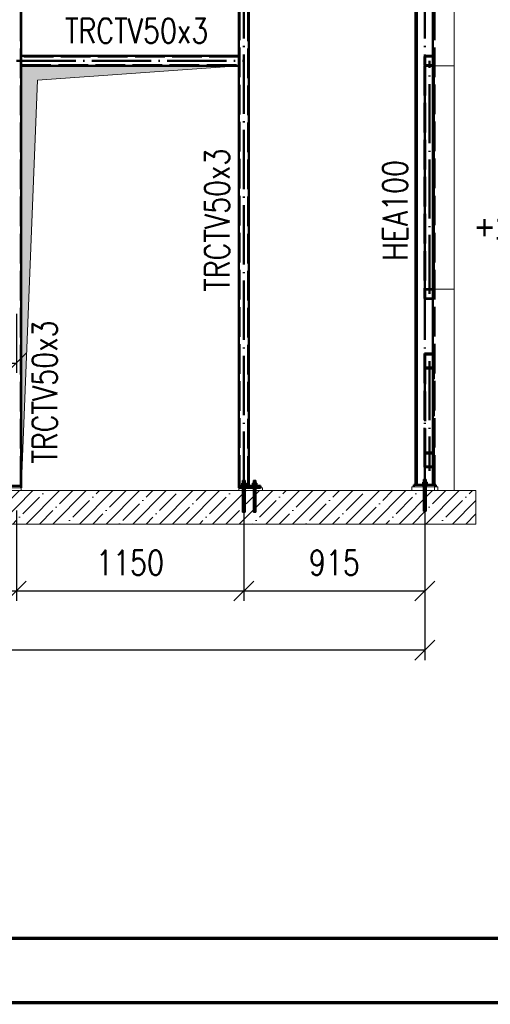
# Paper-space layout 'Layout1' of a CAD drawing. Extents: x -2 to 935, y -36 to 422.
# Tile 5 of 63: x 201 to 248, y 0 to 99. Entities that reach past the tile are written whole.
import ezdxf
from ezdxf.enums import TextEntityAlignment as Align

# ---------------------------------------------------------------- set-up
doc = ezdxf.new("R2010")
doc.units = 0
doc.linetypes.add('ACAD_ISO02W100', pattern=[15, 12, -3])
doc.linetypes.add('ACAD_ISO04W100', pattern=[30.5, 24, -3, 0.5, -3])
doc.layers.get('0').update_dxf_attribs({"linetype": 'CONTINUOUS'})
doc.layers.get('DEFPOINTS').update_dxf_attribs({"color": 132, "linetype": 'CONTINUOUS'})
doc.layers.add('RAMECEK_HP', color=251, linetype='CONTINUOUS')
for name, color, linetype, lineweight in [('SS_KOTVY', 2, 'CONTINUOUS', 35), ('SS_KOTY', 3, 'CONTINUOUS', 25), ('SS_KOTY-VYSKOVA', 140, 'CONTINUOUS', 25), ('SS_OPLASTENI-PANEL', 9, 'CONTINUOUS', 13), ('SS_PODKLADY', 9, 'CONTINUOUS', 13), ('SS_PODLITÍ', 9, 'CONTINUOUS', 13), ('SS_POPIS_PROFILU', 13, 'CONTINUOUS', 25), ('SS_SLOUPY', 143, 'CONTINUOUS', 50), ('SS_ZTUŽENÍ', 81, 'CONTINUOUS', 50)]:
    doc.layers.add(name, color=color, linetype=linetype, lineweight=lineweight)
doc.styles.add('ROMANS', font='romans.shx', dxfattribs={"width": 0.8})
doc.styles.add('romans.shx', font='romans.shx', dxfattribs={"height": 5})
doc.dimstyles.new('A-1_(2.5)_50AS', dxfattribs={"dimtxt": 2.5, "dimasz": 2, "dimexe": 1, "dimexo": 2, "dimgap": 0, "dimtad": 0, "dimdec": 1, "dimlfac": 50, "dimrnd": 1, "dimtxsty": 'ROMANS', "dimblk1": 'OBLIQUE', "dimblk2": 'OBLIQUE', "dimsah": 1, "dimcen": 2, "dimclrd": 256, "dimclre": 256, "dimclrt": 256, "dimadec": 1, "dimazin": 2, "dimtfac": 0.714286, "dimtdec": 1, "dimtmove": 0, "dimatfit": 3, "dimldrblk": 'OPEN', "dimfxl": 1, "dimtvp": 1.142857, "dimtfill": 1, "dimtolj": 1, "dimlwd": -1, "dimlwe": -1, "dimarcsym": 0})

# ---------------------------------------------------------------- blocks, each defined once
blk = doc.blocks.new('*U6')
at = {"layer": 'RAMECEK_HP', "lineweight": 35, "const_width": 0.35}
for points in [[(0, 420), (0, 0), (743, 0), (743, 420)], [(6.5, 413.5), (6.5, 6.5), (736.5, 6.5), (736.5, 413.5)]]:
    blk.add_lwpolyline(points, close=True, dxfattribs=at)
at = {"layer": 'DEFPOINTS', "style": 'ROMANS', "width": 0.8}
blk.add_attdef('TISK', text='', height=10, dxfattribs=at).set_placement((743, -33), align=Align.RIGHT)
blk = doc.blocks.new('_Oblique')
at = {"color": 0, "linetype": 'ByBlock', "lineweight": -2}
blk.add_line((-0.5, -0.5), (0.5, 0.5), dxfattribs=at)
blk = doc.blocks.new('*D103')
at = {"layer": 'DEFPOINTS', "color": 0, "transparency": 16777216}
for p in [(144.564, 51.807), (200.464, 51.807), (200.464, 41.659)]:
    blk.add_point(p, dxfattribs=at)
at = {"layer": 'SS_KOTY', "transparency": 16777216}
for p, q in [((144.564, 49.807), (144.564, 40.659)), ((200.464, 49.807), (200.464, 40.659)), ((144.564, 41.659), (200.464, 41.659))]:
    blk.add_line(p, q, dxfattribs=at)
at = {"layer": 'SS_KOTY', "transparency": 16777216, "xscale": 2, "yscale": 2, "zscale": 2, "rotation": 180}
blk.add_blockref('_Oblique', (144.564, 41.659), dxfattribs=at)
at = {"layer": 'SS_KOTY', "transparency": 16777216, "xscale": 2, "yscale": 2, "zscale": 2}
blk.add_blockref('_Oblique', (200.464, 41.659), dxfattribs=at)
at = {"layer": 'SS_KOTY', "transparency": 16777216, "insert": (172.514, 44.516), "char_height": 2.5, "attachment_point": 5, "style": 'ROMANS', "bg_fill": 3, "box_fill_scale": 1.1, "bg_fill_color": 256, "bg_fill_true_color": 13158600, "bg_fill_transparency": 0}
blk.add_mtext('\\A1;2795', dxfattribs=at)
blk = doc.blocks.new('_OPEN')
at = {"color": 0, "linetype": 'ByBlock'}
for p, q in [((-1, 0.167), (0, 0)), ((0, 0), (-1, -0.167)), ((0, 0), (-1, 0))]:
    blk.add_line(p, q, dxfattribs=at)
blk = doc.blocks.new('*D104')
at = {"layer": 'DEFPOINTS', "color": 0, "transparency": 16777216}
for p in [(200.464, 51.807), (223.464, 51.807, -15699.1), (223.464, 41.659)]:
    blk.add_point(p, dxfattribs=at)
at = {"layer": 'SS_KOTY', "transparency": 16777216}
for p, q in [((200.464, 49.807), (200.464, 40.659)), ((223.464, 49.807), (223.464, 40.659)), ((200.464, 41.659), (223.464, 41.659))]:
    blk.add_line(p, q, dxfattribs=at)
at = {"layer": 'SS_KOTY', "transparency": 16777216, "xscale": 2, "yscale": 2, "zscale": 2, "rotation": 180}
blk.add_blockref('_Oblique', (200.464, 41.659), dxfattribs=at)
at = {"layer": 'SS_KOTY', "transparency": 16777216, "xscale": 2, "yscale": 2, "zscale": 2}
blk.add_blockref('_Oblique', (223.464, 41.659), dxfattribs=at)
at = {"layer": 'SS_KOTY', "transparency": 16777216, "insert": (211.964, 44.516), "char_height": 2.5, "attachment_point": 5, "style": 'ROMANS', "bg_fill": 3, "box_fill_scale": 1.1, "bg_fill_color": 256, "bg_fill_true_color": 13158600, "bg_fill_transparency": 0}
blk.add_mtext('\\A1;1150', dxfattribs=at)
blk = doc.blocks.new('*D105')
at = {"layer": 'DEFPOINTS', "color": 0, "transparency": 16777216}
for p in [(223.464, 51.807, -15699.1), (241.764, 51.807), (241.764, 41.659)]:
    blk.add_point(p, dxfattribs=at)
at = {"layer": 'SS_KOTY', "transparency": 16777216}
for p, q in [((223.464, 49.807), (223.464, 40.659)), ((241.764, 49.807), (241.764, 40.659)), ((223.464, 41.659), (241.764, 41.659))]:
    blk.add_line(p, q, dxfattribs=at)
at = {"layer": 'SS_KOTY', "transparency": 16777216, "xscale": 2, "yscale": 2, "zscale": 2, "rotation": 180}
blk.add_blockref('_Oblique', (223.464, 41.659), dxfattribs=at)
at = {"layer": 'SS_KOTY', "transparency": 16777216, "xscale": 2, "yscale": 2, "zscale": 2}
blk.add_blockref('_Oblique', (241.764, 41.659), dxfattribs=at)
at = {"layer": 'SS_KOTY', "transparency": 16777216, "insert": (232.614, 44.516), "char_height": 2.5, "attachment_point": 5, "style": 'ROMANS', "bg_fill": 3, "box_fill_scale": 1.1, "bg_fill_color": 256, "bg_fill_true_color": 13158600, "bg_fill_transparency": 0}
blk.add_mtext('\\A1;915', dxfattribs=at)
blk = doc.blocks.new('*D106')
at = {"layer": 'DEFPOINTS', "color": 0, "transparency": 16777216}
for p in [(144.564, 51.807, -15699.6), (241.764, 51.807), (144.564, 35.659)]:
    blk.add_point(p, dxfattribs=at)
at = {"layer": 'SS_KOTY', "transparency": 16777216}
for p, q in [((144.564, 49.807), (144.564, 34.659)), ((241.764, 49.807), (241.764, 34.659)), ((241.764, 35.659), (144.564, 35.659))]:
    blk.add_line(p, q, dxfattribs=at)
at = {"layer": 'SS_KOTY', "transparency": 16777216, "xscale": 2, "yscale": 2, "zscale": 2, "rotation": 180}
blk.add_blockref('_Oblique', (144.564, 35.659), dxfattribs=at)
at = {"layer": 'SS_KOTY', "transparency": 16777216, "xscale": 2, "yscale": 2, "zscale": 2}
blk.add_blockref('_Oblique', (241.764, 35.659), dxfattribs=at)
at = {"layer": 'SS_KOTY', "transparency": 16777216, "insert": (193.164, 38.516), "char_height": 2.5, "attachment_point": 5, "style": 'ROMANS', "bg_fill": 3, "box_fill_scale": 1.1, "bg_fill_color": 256, "bg_fill_true_color": 13158600, "bg_fill_transparency": 0}
blk.add_mtext('\\A1;4860', dxfattribs=at)
blk = doc.blocks.new('*D117')
at = {"layer": 'DEFPOINTS', "color": 0, "transparency": 16777216}
for p in [(190.564, 71.707), (200.464, 71.707), (200.464, 64.718)]:
    blk.add_point(p, dxfattribs=at)
at = {"layer": 'SS_KOTY', "transparency": 16777216}
for p, q in [((190.564, 69.707), (190.564, 63.718)), ((200.464, 69.707), (200.464, 63.718)), ((190.564, 64.718), (200.464, 64.718))]:
    blk.add_line(p, q, dxfattribs=at)
at = {"layer": 'SS_KOTY', "transparency": 16777216, "xscale": 2, "yscale": 2, "zscale": 2, "rotation": 180}
blk.add_blockref('_Oblique', (190.564, 64.718), dxfattribs=at)
at = {"layer": 'SS_KOTY', "transparency": 16777216, "xscale": 2, "yscale": 2, "zscale": 2}
blk.add_blockref('_Oblique', (200.464, 64.718), dxfattribs=at)
at = {"layer": 'SS_KOTY', "transparency": 16777216, "insert": (195.514, 67.575), "char_height": 2.5, "attachment_point": 5, "style": 'ROMANS', "bg_fill": 3, "box_fill_scale": 1.1, "bg_fill_color": 256, "bg_fill_true_color": 13158600, "bg_fill_transparency": 0}
blk.add_mtext('\\A1;495', dxfattribs=at)

psp = doc.layouts.get("Layout1")

# ---------------------------------------------------------------- linework, layer by layer
at = {"layer": 'SS_KOTVY', "color": 3, "linetype": 'ACAD_ISO02W100', "ltscale": 0.25}
for p, q in [((223.3536, 52.827), (223.3445, 52.827)), ((223.3445, 52.827), (223.3445, 52.557)), ((223.3796, 52.827), (223.3536, 52.827)), ((223.4185, 52.827), (223.3796, 52.827)), ((223.4645, 52.827), (223.4185, 52.827)), ((223.5104, 52.827), (223.4645, 52.827)), ((223.5493, 52.827), (223.5104, 52.827)), ((223.5753, 52.827), (223.5493, 52.827)), ((223.5845, 52.827), (223.5753, 52.827)), ((223.5845, 52.557), (223.5845, 52.827)), ((223.2245, 52.357), (223.2291, 52.357)), ((223.2245, 52.357), (223.2245, 52.307)), ((223.2291, 52.357), (223.2427, 52.357)), ((223.2427, 52.357), (223.2455, 52.357)), ((223.355, 52.557), (223.2455, 52.557)), ((223.2455, 52.557), (223.2455, 52.357)), ((223.2455, 52.357), (223.2947, 52.357)), ((223.2947, 52.357), (223.3311, 52.357)), ((223.3311, 52.357), (223.3726, 52.357)), ((223.574, 52.557), (223.355, 52.557)), ((223.355, 52.557), (223.355, 52.357)), ((223.3726, 52.357), (223.4176, 52.357)), ((223.4176, 52.357), (223.4645, 52.357)), ((223.4645, 52.357), (223.5113, 52.357)), ((223.5113, 52.357), (223.5563, 52.357)), ((223.5563, 52.357), (223.5978, 52.357)), ((223.6835, 52.557), (223.574, 52.557)), ((223.574, 52.557), (223.574, 52.357)), ((223.5978, 52.357), (223.6342, 52.357)), ((223.6342, 52.357), (223.6835, 52.357)), ((223.6835, 52.357), (223.6835, 52.557)), ((223.6835, 52.357), (223.6862, 52.357)), ((223.6862, 52.357), (223.6998, 52.357)), ((223.6998, 52.357), (223.7045, 52.357)), ((223.7045, 52.307), (223.7045, 52.357))]:
    psp.add_line(p, q, dxfattribs=at)
at = {"layer": 'SS_KOTVY', "color": 1, "linetype": 'Continuous', "ltscale": 0.25}
for p, q in [((224.4536, 52.827), (224.4445, 52.827)), ((224.4445, 52.827), (224.4445, 52.557)), ((224.4796, 52.827), (224.4536, 52.827)), ((224.5185, 52.827), (224.4796, 52.827)), ((224.5645, 52.827), (224.5185, 52.827)), ((224.6104, 52.827), (224.5645, 52.827)), ((224.6493, 52.827), (224.6104, 52.827)), ((224.6753, 52.827), (224.6493, 52.827)), ((224.6845, 52.827), (224.6753, 52.827)), ((224.6845, 52.557), (224.6845, 52.827)), ((241.6536, 52.927), (241.6445, 52.927)), ((241.6445, 52.927), (241.6445, 52.657)), ((241.6796, 52.927), (241.6536, 52.927)), ((241.7185, 52.927), (241.6796, 52.927)), ((241.7645, 52.927), (241.7185, 52.927)), ((241.8104, 52.927), (241.7645, 52.927)), ((241.8493, 52.927), (241.8104, 52.927)), ((241.8753, 52.927), (241.8493, 52.927)), ((241.8845, 52.927), (241.8753, 52.927)), ((241.8845, 52.657), (241.8845, 52.927)), ((224.3245, 52.357), (224.3291, 52.357)), ((224.3245, 52.357), (224.3245, 52.307)), ((224.3291, 52.357), (224.3427, 52.357)), ((224.3427, 52.357), (224.3649, 52.357)), ((224.455, 52.557), (224.3455, 52.557)), ((224.3455, 52.557), (224.3455, 52.357)), ((224.3649, 52.357), (224.3947, 52.357)), ((224.3947, 52.357), (224.4311, 52.357)), ((224.4311, 52.357), (224.4726, 52.357)), ((224.674, 52.557), (224.455, 52.557)), ((224.455, 52.557), (224.455, 52.357)), ((224.4726, 52.357), (224.5176, 52.357)), ((224.5176, 52.357), (224.5645, 52.357)), ((224.5645, 52.357), (224.6113, 52.357)), ((224.6113, 52.357), (224.6563, 52.357)), ((224.6563, 52.357), (224.6978, 52.357)), ((224.7835, 52.557), (224.674, 52.557)), ((224.674, 52.557), (224.674, 52.357)), ((224.6978, 52.357), (224.7342, 52.357)), ((224.7342, 52.357), (224.764, 52.357)), ((224.764, 52.357), (224.7862, 52.357)), ((224.7835, 52.357), (224.7835, 52.557)), ((224.7862, 52.357), (224.7998, 52.357)), ((224.7998, 52.357), (224.8045, 52.357)), ((224.8045, 52.307), (224.8045, 52.357)), ((241.5245, 52.457), (241.5291, 52.457)), ((241.5245, 52.457), (241.5245, 52.407)), ((241.5291, 52.457), (241.5427, 52.457)), ((241.5427, 52.457), (241.5649, 52.457)), ((241.655, 52.657), (241.5455, 52.657)), ((241.5455, 52.657), (241.5455, 52.457)), ((241.5649, 52.457), (241.5947, 52.457)), ((241.5947, 52.457), (241.6311, 52.457)), ((241.6311, 52.457), (241.6726, 52.457)), ((241.874, 52.657), (241.655, 52.657)), ((241.655, 52.657), (241.655, 52.457)), ((241.6726, 52.457), (241.7176, 52.457)), ((241.7176, 52.457), (241.7645, 52.457)), ((241.7645, 52.457), (241.8113, 52.457)), ((241.8113, 52.457), (241.8563, 52.457)), ((241.8563, 52.457), (241.8978, 52.457)), ((241.9835, 52.657), (241.874, 52.657)), ((241.874, 52.657), (241.874, 52.457)), ((241.8978, 52.457), (241.9342, 52.457)), ((241.9342, 52.457), (241.964, 52.457)), ((241.964, 52.457), (241.9862, 52.457)), ((241.9835, 52.457), (241.9835, 52.657)), ((241.9862, 52.457), (241.9998, 52.457)), ((241.9998, 52.457), (242.0045, 52.457)), ((242.0045, 52.407), (242.0045, 52.457))]:
    psp.add_line(p, q, dxfattribs=at)
at = {"layer": 'SS_KOTVY', "color": 7, "linetype": 'ACAD_ISO04W100', "ltscale": 0.25}
for p, q in [((223.7045, 52.507), (223.2245, 52.507)), ((223.4645, 52.507), (223.4645, 52.507)), ((224.8045, 52.507), (224.3245, 52.507)), ((224.5645, 52.507), (224.5645, 52.507)), ((242.0045, 52.607), (241.5245, 52.607)), ((242.0045, 52.607), (241.5245, 52.607)), ((241.7645, 52.607), (241.7645, 52.607)), ((241.7645, 52.607), (241.7645, 52.607))]:
    psp.add_line(p, q, dxfattribs=at)
at = {"layer": 'SS_OPLASTENI-PANEL', "color": 9, "linetype": 'Continuous', "ltscale": 0.25}
psp.add_line((244.7245, 51.807), (244.7245, 109.807), dxfattribs=at)
at = {"layer": 'SS_OPLASTENI-PANEL', "color": 9, "linetype": 'ACAD_ISO02W100', "ltscale": 0.25}
for p, q in [((242.7245, 94.807), (244.7245, 94.807)), ((244.7245, 72.207), (242.7245, 72.207))]:
    psp.add_line(p, q, dxfattribs=at)
at = {"layer": 'SS_PODKLADY', "ltscale": 0.25}
psp.add_line((246.9354, 48.4264), (246.9354, 51.807), dxfattribs=at)
at = {"layer": 'SS_SLOUPY', "color": 1, "linetype": 'Continuous', "ltscale": 0.25}
for p, q in [((240.8045, 109.807), (240.8045, 52.407)), ((240.9645, 52.407), (240.9645, 109.807)), ((242.5645, 109.807), (242.5645, 52.407)), ((240.6645, 52.407), (242.7245, 52.407))]:
    psp.add_line(p, q, dxfattribs=at)
at = {"layer": 'SS_SLOUPY', "color": 3, "linetype": 'ACAD_ISO02W100', "ltscale": 0.25}
for q in [(242.7245, 109.807), (242.8645, 52.407)]:
    psp.add_line((242.7245, 52.407), q, dxfattribs=at)
at = {"layer": 'SS_ZTUŽENÍ', "color": 1, "linetype": 'Continuous', "ltscale": 0.25}
for p, q in [((222.9645, 107.887), (222.9645, 95.807)), ((223.9645, 52.307), (223.9645, 107.887)), ((222.9644, 95.807), (200.9645, 95.807)), ((222.9645, 95.807), (222.9645, 94.807)), ((200.9645, 94.807), (222.9644, 94.807)), ((222.9645, 94.807), (222.9645, 52.307)), ((199.9645, 52.307), (200.9645, 52.307)), ((222.9645, 52.307), (223.4645, 52.307)), ((223.4645, 52.307), (223.9645, 52.307)), ((223.9645, 52.307), (225.1645, 52.307))]:
    psp.add_line(p, q, dxfattribs=at)
at = {"layer": 'SS_ZTUŽENÍ', "color": 3, "linetype": 'ACAD_ISO02W100', "ltscale": 0.25}
for p, q in [((223.0245, 107.887), (223.0245, 52.307)), ((223.9045, 52.307), (223.9045, 107.887)), ((222.9644, 95.747), (200.9645, 95.747)), ((241.7245, 95.687), (241.7245, 94.927)), ((241.7845, 95.687), (241.7845, 94.927)), ((242.6045, 95.807), (241.8445, 95.807)), ((242.6045, 95.747), (241.8445, 95.747)), ((242.6645, 94.927), (242.6645, 95.687)), ((200.9645, 94.867), (222.9644, 94.867)), ((241.7245, 94.807), (241.8445, 94.807)), ((241.7245, 94.807), (241.7245, 72.207)), ((241.7845, 94.807), (241.7845, 72.207)), ((241.8445, 94.867), (242.6045, 94.867)), ((241.8445, 94.807), (242.6045, 94.807)), ((242.6045, 94.807), (242.7245, 94.807)), ((242.6645, 72.207), (242.6645, 94.807)), ((241.8445, 72.207), (241.7245, 72.207)), ((241.7245, 72.087), (241.7245, 71.327)), ((241.7845, 72.087), (241.7845, 71.327)), ((242.6045, 72.207), (241.8445, 72.207)), ((242.6045, 72.147), (241.8445, 72.147)), ((242.7245, 72.207), (242.6045, 72.207)), ((242.6645, 71.327), (242.6645, 72.087)), ((241.8445, 71.267), (242.6045, 71.267)), ((241.8445, 71.207), (242.6045, 71.207)), ((242.7245, 65.6727), (241.7245, 65.6727)), ((241.7245, 65.6727), (241.7245, 55.6665)), ((242.6645, 65.583), (241.7845, 65.583)), ((241.7845, 65.583), (241.7845, 55.5768)), ((242.6645, 55.5768), (242.6645, 65.583)), ((242.7245, 64.1773), (241.7245, 64.1773)), ((242.6645, 64.2671), (241.7845, 64.2671)), ((241.7245, 55.6665), (242.7245, 55.6665)), ((241.7245, 55.6665), (241.7245, 54.2609)), ((241.7845, 55.5768), (242.6645, 55.5768)), ((241.7845, 55.5768), (241.7845, 54.2609)), ((242.6645, 54.2609), (242.6645, 55.5768)), ((241.7245, 54.2609), (241.7245, 54.1711)), ((241.7245, 54.1711), (242.7245, 54.1711)), ((241.7845, 54.2609), (242.6645, 54.2609))]:
    psp.add_line(p, q, dxfattribs=at)
at = {"layer": 'SS_ZTUŽENÍ', "color": 7, "linetype": 'ACAD_ISO04W100', "ltscale": 0.25}
for p, q in [((200.4645, 95.307), (223.4645, 95.307)), ((242.2245, 95.307), (242.2245, 95.307)), ((242.2245, 71.707), (242.2245, 95.307)), ((242.2245, 71.707), (242.2245, 71.707)), ((242.2245, 64.925), (242.2245, 53.807))]:
    psp.add_line(p, q, dxfattribs=at)
at = {"layer": 'SS_ZTUŽENÍ', "color": 3, "linetype": 'ACAD_ISO02W100', "ltscale": 0.25}
for centre, start, end in [((241.8445, 95.687), 90, 180), ((242.6045, 95.687), 0, 90), ((241.8445, 94.927), 180, 270), ((242.6045, 94.927), 270, 0), ((241.8445, 72.087), 90, 180), ((242.6045, 72.087), 0, 90), ((241.8445, 71.327), 180, 270), ((242.6045, 71.327), 270, 0)]:
    psp.add_arc(centre, 0.12, start, end, dxfattribs=at)
at = {"layer": 'SS_ZTUŽENÍ', "color": 3, "linetype": 'ACAD_ISO02W100', "ltscale": 0.25, "extrusion": (1.21254e-12, -5.01994e-13, -1)}
psp.add_arc((-241.8445, 95.687), 0.06, 0, 90, dxfattribs=at)
at = {"layer": 'SS_ZTUŽENÍ', "color": 3, "linetype": 'ACAD_ISO02W100', "ltscale": 0.25, "extrusion": (-1.25587e-12, -3.03134e-12, -1)}
psp.add_arc((-242.6045, 95.687), 0.06, 90, 180, dxfattribs=at)
at = {"layer": 'SS_ZTUŽENÍ', "color": 3, "linetype": 'ACAD_ISO02W100', "ltscale": 0.25, "extrusion": (1.21254e-12, 5.02606e-13, -1)}
psp.add_arc((-241.8445, 94.927), 0.06, 270, 0, dxfattribs=at)
at = {"layer": 'SS_ZTUŽENÍ', "color": 3, "linetype": 'ACAD_ISO02W100', "ltscale": 0.25, "extrusion": (-1.25587e-12, 3.03196e-12, -1)}
psp.add_arc((-242.6045, 94.927), 0.06, 180, 270, dxfattribs=at)
at = {"layer": 'SS_ZTUŽENÍ', "color": 3, "linetype": 'ACAD_ISO02W100', "ltscale": 0.25, "extrusion": (3.63786e-12, -1.50659e-12, -1)}
psp.add_arc((-241.8445, 72.087), 0.06, 0, 90, dxfattribs=at)
at = {"layer": 'SS_ZTUŽENÍ', "color": 3, "linetype": 'ACAD_ISO02W100', "ltscale": 0.25, "extrusion": (-1.50702e-12, -3.63767e-12, -1)}
psp.add_arc((-242.6045, 72.087), 0.06, 90, 180, dxfattribs=at)
at = {"layer": 'SS_ZTUŽENÍ', "color": 3, "linetype": 'ACAD_ISO02W100', "ltscale": 0.25, "extrusion": (3.63786e-12, 1.50721e-12, -1)}
psp.add_arc((-241.8445, 71.327), 0.06, 270, 0, dxfattribs=at)
at = {"layer": 'SS_ZTUŽENÍ', "color": 3, "linetype": 'ACAD_ISO02W100', "ltscale": 0.25, "extrusion": (-1.50702e-12, 3.63828e-12, -1)}
psp.add_arc((-242.6045, 71.327), 0.06, 180, 270, dxfattribs=at)

# ---------------------------------------------------------------- block references
at = {"layer": 'RAMECEK_HP'}
psp.add_blockref('*U6', (0, 0), dxfattribs=at)

# ---------------------------------------------------------------- texts
at = {"layer": 'SS_KOTY-VYSKOVA'}
psp.add_text('+1.020', height=2.5, dxfattribs=at).set_placement((246.8276, 77.207))
at = {"layer": 'SS_POPIS_PROFILU', "color": 13, "style": 'romans.shx', "width": 0.8}
psp.add_text('TRCTV50x3', height=2.5, dxfattribs=at).set_placement((205.3821, 97.1027))
for s, p in [('TRCTV50x3', (222.0151, 71.9337)), ('HEA100', (240.0062, 75.0632)), ('TRCTV50x3', (204.5811, 54.5369))]:
    psp.add_text(s, height=2.5, rotation=90, dxfattribs=at).set_placement(p)

# ---------------------------------------------------------------- next in the draw order: dimensions: what is measured, and where the dimension line sits
at = {"layer": 'SS_KOTY'}
dim = psp.add_linear_dim(base=(200.4645, 64.7183), p1=(190.5645, 71.707), p2=(200.4645, 71.707), dimstyle='A-1_(2.5)_50AS', override={"dimtmove": 1}, dxfattribs=at)
dim.commit()
dim.dimension.update_dxf_attribs({"geometry": '*D117', "text_midpoint": (195.5145, 67.5754)})
dim = psp.add_linear_dim(base=(200.4645, 41.6587), p1=(144.5645, 51.807), p2=(200.4645, 51.807), dimstyle='A-1_(2.5)_50AS', dxfattribs=at)
dim.commit()
dim.dimension.update_dxf_attribs({"geometry": '*D103', "text_midpoint": (172.5145, 44.5159)})

# ---------------------------------------------------------------- next in the draw order: linework, layer by layer
at = {"layer": 'SS_ZTUŽENÍ', "color": 3, "linetype": 'ACAD_ISO02W100', "ltscale": 0.25}
psp.add_line((200.9045, 52.307), (200.9045, 107.887), dxfattribs=at)
at = {"layer": 'SS_ZTUŽENÍ', "color": 1, "linetype": 'Continuous', "ltscale": 0.25}
psp.add_line((200.9645, 52.307), (200.9645, 107.887), dxfattribs=at)

# ---------------------------------------------------------------- next in the draw order: dimensions: what is measured, and where the dimension line sits
at = {"layer": 'SS_KOTY'}
dim = psp.add_linear_dim(base=(223.4645, 41.6587), p1=(200.4645, 51.807), p2=(223.4645, 51.807, -15699.1), dimstyle='A-1_(2.5)_50AS', override={"dimtmove": 1}, dxfattribs=at)
dim.commit()
dim.dimension.update_dxf_attribs({"geometry": '*D104', "text_midpoint": (211.9645, 44.5159)})

# ---------------------------------------------------------------- next in the draw order: dimensions: what is measured, and where the dimension line sits
dim = psp.add_linear_dim(base=(241.7645, 41.6587), p1=(223.4645, 51.807, -15699.1), p2=(241.7645, 51.807), dimstyle='A-1_(2.5)_50AS', override={"dimtmove": 1}, dxfattribs=at)
dim.commit()
dim.dimension.update_dxf_attribs({"geometry": '*D105', "text_midpoint": (232.6145, 44.5159)})

# ---------------------------------------------------------------- next in the draw order: dimensions: what is measured, and where the dimension line sits
dim = psp.add_linear_dim(base=(144.5645, 35.6587), p1=(241.7645, 51.807), p2=(144.5645, 51.807, -15699.6), dimstyle='A-1_(2.5)_50AS', override={"dimtmove": 1}, dxfattribs=at)
dim.commit()
dim.dimension.update_dxf_attribs({"geometry": '*D106', "text_midpoint": (193.1645, 38.5159)})

# ---------------------------------------------------------------- next in the draw order: hatches: boundary and pattern name
at = {"layer": 'SS_PODKLADY'}
h = psp.add_hatch(color=256, dxfattribs=at)
h.dxf.hatch_style = 1
h.paths.add_polyline_path([(202.6064, 93.3404), (222.9644, 94.807), (200.9645, 94.807), (200.9645, 51.807)])
h = psp.add_hatch(dxfattribs=at)
h.set_pattern_fill('ANSI35', color=256, scale=0.3, style=0)
h.set_pattern_definition([(45, (145.5645, 51.807), (-1.34704, 1.34704), []), (45, (146.9115, 51.807), (-1.34704, 1.34704), [2.38125, -0.47625, 0, -0.47625])])
h.paths.add_polyline_path([(140.0467, 48.4264), (246.9354, 48.4264), (246.9354, 51.807), (140.0467, 51.807)], flags=0)

# ---------------------------------------------------------------- next in the draw order: linework, layer by layer
at = {"layer": 'SS_KOTVY', "color": 7, "linetype": 'ACAD_ISO04W100', "ltscale": 0.25}
for p, q in [((223.4645, 52.827), (223.4645, 49.627)), ((224.5645, 52.827), (224.5645, 49.627)), ((241.7645, 52.927), (241.7645, 49.727)), ((241.7645, 52.927), (241.7645, 49.727)), ((223.5845, 51.907), (223.3445, 51.907)), ((223.4645, 51.907), (223.4645, 51.907)), ((224.6845, 51.907), (224.4445, 51.907)), ((224.5645, 51.907), (224.5645, 51.907)), ((241.8845, 52.007), (241.6445, 52.007)), ((241.8845, 52.007), (241.6445, 52.007)), ((241.7645, 52.007), (241.7645, 52.007)), ((241.7645, 52.007), (241.7645, 52.007))]:
    psp.add_line(p, q, dxfattribs=at)
at = {"layer": 'SS_KOTVY', "color": 3, "linetype": 'ACAD_ISO02W100', "ltscale": 0.25}
for p, q in [((223.3445, 52.307), (223.3445, 52.107)), ((223.3445, 52.107), (223.3445, 49.627)), ((223.5845, 52.107), (223.5845, 52.307)), ((223.5845, 49.627), (223.5845, 52.107)), ((224.4445, 52.307), (224.4445, 52.107)), ((224.4445, 52.107), (224.4445, 51.807)), ((224.6845, 52.107), (224.6845, 52.307)), ((224.6845, 51.807), (224.6845, 52.107)), ((241.6445, 52.407), (241.6445, 52.207)), ((241.6445, 52.207), (241.6445, 51.807)), ((241.8845, 52.207), (241.8845, 52.407)), ((241.8845, 51.807), (241.8845, 52.207)), ((224.4445, 51.807), (224.4445, 49.627)), ((224.6845, 49.627), (224.6845, 51.807)), ((241.6445, 51.807), (241.6445, 49.727)), ((241.8845, 49.727), (241.8845, 51.807)), ((223.3445, 49.627), (223.3468, 49.627)), ((223.3468, 49.627), (223.3536, 49.627)), ((223.3536, 49.627), (223.3647, 49.627)), ((223.3647, 49.627), (223.3796, 49.627)), ((223.3796, 49.627), (223.3978, 49.627)), ((223.3978, 49.627), (223.4185, 49.627)), ((223.4185, 49.627), (223.441, 49.627)), ((223.441, 49.627), (223.4645, 49.627)), ((223.4645, 49.627), (223.4879, 49.627)), ((223.4879, 49.627), (223.5104, 49.627)), ((223.5104, 49.627), (223.5311, 49.627)), ((223.5311, 49.627), (223.5493, 49.627)), ((223.5493, 49.627), (223.5642, 49.627)), ((223.5642, 49.627), (223.5753, 49.627)), ((223.5753, 49.627), (223.5821, 49.627)), ((223.5821, 49.627), (223.5845, 49.627)), ((224.4445, 49.627), (224.4468, 49.627)), ((224.4468, 49.627), (224.4536, 49.627)), ((224.4536, 49.627), (224.4647, 49.627)), ((224.4647, 49.627), (224.4796, 49.627)), ((224.4796, 49.627), (224.4978, 49.627)), ((224.4978, 49.627), (224.5185, 49.627)), ((224.5185, 49.627), (224.541, 49.627)), ((224.541, 49.627), (224.5645, 49.627)), ((224.5645, 49.627), (224.5879, 49.627)), ((224.5879, 49.627), (224.6104, 49.627)), ((224.6104, 49.627), (224.6311, 49.627)), ((224.6311, 49.627), (224.6493, 49.627)), ((224.6493, 49.627), (224.6642, 49.627)), ((224.6642, 49.627), (224.6753, 49.627)), ((224.6753, 49.627), (224.6821, 49.627)), ((224.6821, 49.627), (224.6845, 49.627)), ((241.6445, 49.727), (241.6468, 49.727)), ((241.6468, 49.727), (241.6536, 49.727)), ((241.6536, 49.727), (241.6647, 49.727)), ((241.6647, 49.727), (241.6796, 49.727)), ((241.6796, 49.727), (241.6978, 49.727)), ((241.6978, 49.727), (241.7185, 49.727)), ((241.7185, 49.727), (241.741, 49.727)), ((241.741, 49.727), (241.7645, 49.727)), ((241.7645, 49.727), (241.7879, 49.727)), ((241.7879, 49.727), (241.8104, 49.727)), ((241.8104, 49.727), (241.8311, 49.727)), ((241.8311, 49.727), (241.8493, 49.727)), ((241.8493, 49.727), (241.8642, 49.727)), ((241.8642, 49.727), (241.8753, 49.727)), ((241.8753, 49.727), (241.8821, 49.727)), ((241.8821, 49.727), (241.8845, 49.727))]:
    psp.add_line(p, q, dxfattribs=at)
at = {"layer": 'SS_OPLASTENI-PANEL', "color": 9, "linetype": 'ACAD_ISO02W100', "ltscale": 0.25}
psp.add_line((242.7245, 51.807), (242.7245, 52.407), dxfattribs=at)
at = {"layer": 'SS_PODKLADY', "ltscale": 0.25}
for p, q in [((246.9354, 51.807), (140.0467, 51.807)), ((140.0467, 48.4264), (246.9354, 48.4264))]:
    psp.add_line(p, q, dxfattribs=at)
at = {"layer": 'SS_PODKLADY', "elevation": -15698.6}
psp.add_lwpolyline([(200.9645, 51.807), (200.9645, 94.807), (222.9644, 94.807), (202.6064, 93.3404), (200.9645, 51.807)], dxfattribs=at)
at = {"layer": 'SS_PODLITÍ', "ltscale": 0.25}
for p, q in [((200.9645, 52.107), (198.5645, 52.107)), ((200.9645, 51.807), (200.9645, 52.107)), ((222.9645, 52.107), (222.9645, 51.807)), ((225.3645, 52.107), (225.1645, 52.107)), ((225.3645, 51.807), (225.3645, 52.107)), ((242.7245, 52.207), (240.4645, 52.207)), ((240.4645, 52.207), (240.4645, 51.807)), ((243.0645, 52.207), (242.7245, 52.207)), ((243.0645, 51.807), (243.0645, 52.207))]:
    psp.add_line(p, q, dxfattribs=at)
at = {"layer": 'SS_SLOUPY', "color": 7, "linetype": 'ACAD_ISO04W100', "ltscale": 0.25}
psp.add_line((241.7645, 51.807), (241.7645, 109.807), dxfattribs=at)
at = {"layer": 'SS_SLOUPY', "color": 1, "linetype": 'Continuous', "ltscale": 0.25}
psp.add_line((240.6645, 52.407), (240.6645, 52.207), dxfattribs=at)
at = {"layer": 'SS_SLOUPY', "color": 3, "linetype": 'ACAD_ISO02W100', "ltscale": 0.25}
for p, q in [((241.6244, 52.407), (241.6244, 52.207)), ((241.9045, 52.207), (241.9045, 52.407)), ((242.8645, 52.207), (242.8645, 52.407))]:
    psp.add_line(p, q, dxfattribs=at)
at = {"layer": 'SS_ZTUŽENÍ', "color": 7, "linetype": 'ACAD_ISO04W100', "ltscale": 0.25}
psp.add_line((223.4645, 51.807), (223.4645, 109.807), dxfattribs=at)
at = {"layer": 'SS_ZTUŽENÍ', "color": 1, "linetype": 'Continuous', "ltscale": 0.25}
for p, q in [((200.9645, 52.107), (200.9645, 52.307)), ((222.9645, 52.307), (222.9645, 52.107)), ((225.1645, 52.107), (222.9645, 52.107)), ((225.1645, 52.107), (225.1645, 52.307))]:
    psp.add_line(p, q, dxfattribs=at)
at = {"layer": 'SS_ZTUŽENÍ', "color": 3, "linetype": 'ACAD_ISO02W100', "ltscale": 0.25}
for p, q in [((223.3244, 52.307), (223.3244, 52.107)), ((223.6045, 52.107), (223.6045, 52.307)), ((224.4244, 52.307), (224.4244, 52.107)), ((224.7045, 52.107), (224.7045, 52.307))]:
    psp.add_line(p, q, dxfattribs=at)

doc.saveas('drawing.dxf')
